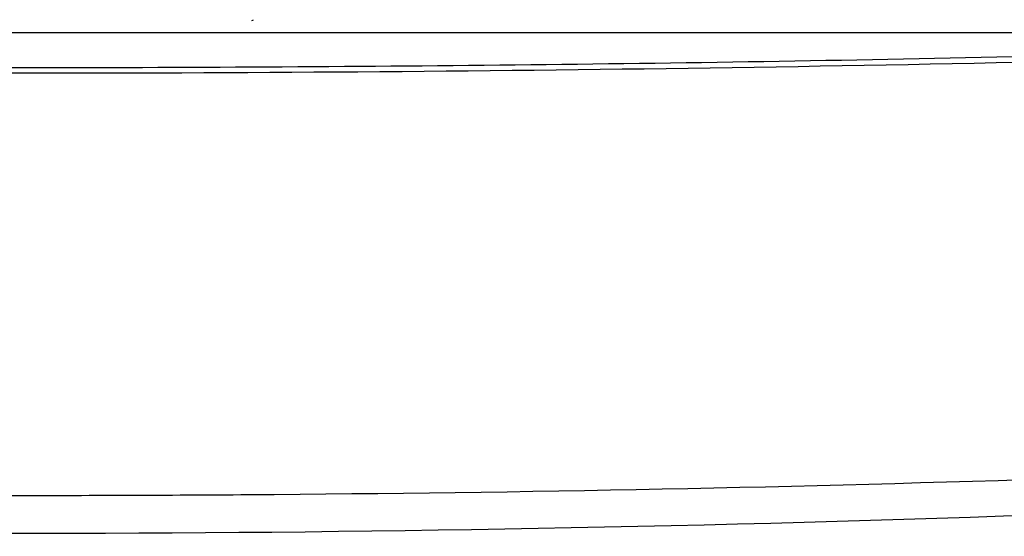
# Model space of a CAD drawing. Header units: millimetres. Extents: x 9946 to 11276, y -3292 to -1962.
# Tile 85 of 170: x 10937 to 10992, y -2573 to -2544. Entities that reach past the tile are written whole.
import ezdxf

# ---------------------------------------------------------------- set-up
doc = ezdxf.new("R2010")
doc.units = ezdxf.units.MM
doc.layers.add('ROXX NEO lite', color=7, linetype='Continuous', true_color=0x000000)

msp = doc.modelspace()

# ---------------------------------------------------------------- linework, layer by layer
at = {"layer": 'ROXX NEO lite', "color": 18, "lineweight": -3, "true_color": 0x000000}
for points, degree in [([(10816.72, -2544.526), (10843.185, -2545.695), (10896.11, -2547.277), (10975.566, -2547.277), (11028.491, -2545.695), (11054.957, -2544.526)], 3), ([(10949.712, -2544.219), (10949.744, -2544.203), (10949.775, -2544.186), (10949.805, -2544.168)], 3), ([(10994.685, -2544.905), (10935.838, -2544.905), (10876.991, -2544.905)], 2)]:
    msp.add_open_spline(points, degree=degree, dxfattribs=at)
for points, knots in [([(11054.938, -2544.206), (11034.748, -2545.104), (10995.87, -2546.417), (10937.745, -2547.095), (10878.528, -2546.496), (10838.018, -2545.153), (10816.738, -2544.206)], [0, 0, 0, 0, 60.633622, 116.698067, 174.386301, 238.292711, 238.292711, 238.292711, 238.292711]), ([(11056.419, -2566.875), (11036.349, -2568.318), (11000.74, -2570.176), (10965.074, -2570.88), (10949.518, -2570.992)], [-241.39074, -241.39074, -241.39074, -241.39074, -181.043055, -134.375437, -134.375437, -134.375437, -134.375437]), ([(10816.054, -2568.707), (10855.79, -2571.667), (10935.838, -2574.644), (11015.885, -2571.668), (11055.621, -2568.707)], [-239.897742, -239.897742, -239.897742, -239.897742, -119.948874, 0, 0, 0, 0]), ([(10949.518, -2570.992), (10944.958, -2571.025), (10935.836, -2571.057), (10926.715, -2571.025), (10922.154, -2570.992)], [-134.375437, -134.375437, -134.375437, -134.375437, -120.69537, -107.012715, -107.012715, -107.012715, -107.012715]), ([(11052.5, -2572.829), (11048.69, -2573.134), (11041.012, -2573.718), (11025.385, -2574.782), (11005.276, -2575.907), (10979.985, -2576.897), (10957.734, -2577.374), (10938.986, -2577.507), (10924.374, -2577.467), (10909.125, -2577.27), (10893.148, -2576.894), (10879.14, -2576.408), (10867.456, -2575.897), (10858.432, -2575.448), (10850.677, -2575.013), (10844.319, -2574.625), (10839.47, -2574.313), (10834.536, -2573.979), (10830.352, -2573.682), (10826.959, -2573.432), (10824.818, -2573.27), (10823.094, -2573.138), (10821.794, -2573.037), (10820.709, -2572.951), (10819.939, -2572.89), (10819.511, -2572.856), (10819.271, -2572.837), (10819.176, -2572.829)], [-233.575017, -233.575017, -233.575017, -233.575017, -218.976622, -204.37818, -175.181296, -145.984412, -116.787528, -102.189086, -87.590645, -72.992203, -58.393761, -43.795319, -36.496098, -29.196877, -21.897656, -18.248045, -14.598435, -10.948824, -7.299214, -5.474409, -3.649603, -2.737201, -1.824798, -0.912396, -0.456194, -0.228094, 0, 0, 0, 0])]:
    msp.add_open_spline(points, degree=3, knots=knots, dxfattribs=at)

doc.saveas('drawing.dxf')
